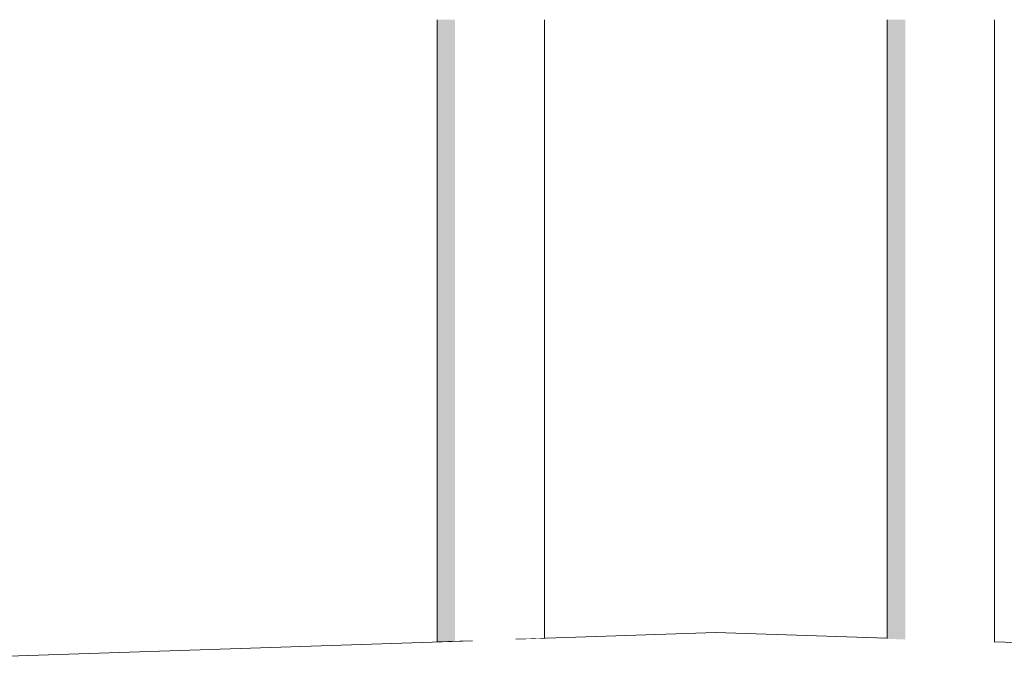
# Model space of a CAD drawing. Header units: millimetres. Extents: x 4132 to 65184, y -9092 to 15088.
# Tile 32 of 91: x 14783 to 14911, y 56 to 142. Entities that reach past the tile are written whole.
import ezdxf

# ---------------------------------------------------------------- set-up
doc = ezdxf.new("R2010")
doc.units = ezdxf.units.MM
doc.header["$MEASUREMENT"] = 0
doc.linetypes.add('Wipeout_Contour', pattern=[1000, 0, -1000])
for name, color, linetype in [('AR_hatch', 7, 'Continuous'), ('AR_tähis', 7, 'Continuous'), ('AS_valimoobel', 7, 'Continuous')]:
    doc.layers.add(name, color=color, linetype=linetype)
doc.dimstyles.new('GENERATED_STYLE__1', dxfattribs={"dimtxt": 0.18, "dimasz": 91.2, "dimexe": 0.18, "dimexo": 0.0625, "dimgap": 0.09, "dimtad": 0, "dimtih": 1, "dimtoh": 1, "dimdec": 4, "dimzin": 0, "dimdsep": 46, "dimcen": 0.09, "dimadec": 0, "dimazin": 0, "dimtfac": 1, "dimtdec": 4, "dimtmove": 0, "dimatfit": 3, "dimldrblk": 'ARROWHEAD_11', "dimfxl": 0, "dimtolj": 1, "dimtzin": 0, "dimarcsym": 0})

# ---------------------------------------------------------------- blocks, each defined once
blk = doc.blocks.new('Section Element_103_1')
at = {"color": 254, "linetype": 'Wipeout_Contour', "lineweight": 0, "ltscale": 59351.121036}
blk.add_wipeout([(14837.3, 142.14), (14837.3, 60.93), (14837.46, 60.94), (14837.46, 142.14)], dxfattribs=at).dxf.layer = 'AR_hatch'
at = {"color": 254, "linetype": 'Wipeout_Contour', "lineweight": 0, "ltscale": 59405.325865}
blk.add_wipeout([(14851.15, 142.14), (14850.7, 142.14), (14850.7, 61.38), (14851.15, 61.39)], dxfattribs=at).dxf.layer = 'AR_hatch'
at = {"color": 254, "linetype": 'Wipeout_Contour', "lineweight": 0, "ltscale": 59586.093417}
blk.add_wipeout([(14896.04, 142.14), (14896.04, 61.37), (14896.2, 61.35), (14896.2, 142.14)], dxfattribs=at).dxf.layer = 'AR_hatch'
at = {"color": 254, "linetype": 'Wipeout_Contour', "lineweight": 0, "ltscale": 59640.290894}
blk.add_wipeout([(14909.45, 142.14), (14909.45, 60.91), (14909.89, 60.91), (14909.89, 142.14)], dxfattribs=at).dxf.layer = 'AR_hatch'
at = {"color": 254, "linetype": 'Wipeout_Contour', "lineweight": 0, "ltscale": 59062.041078}
blk.add_wipeout([(14696.5, 38.08), (14764.84, 38.08), (14817.85, 56.05), (14782.81, 56.05)], dxfattribs=at).dxf.layer = 'AR_hatch'
at = {"layer": 'AS_valimoobel', "linetype": 'Continuous', "lineweight": 20}
for points in [[(14837.3, 142.14), (14837.3, 60.93), (14837.46, 60.94), (14837.46, 142.14)], [(14896.04, 142.14), (14896.04, 61.37), (14896.2, 61.35), (14896.2, 142.14)]]:
    blk.add_hatch(color=9, dxfattribs=at).paths.add_polyline_path(points)
at = {"color": 254, "linetype": 'Wipeout_Contour', "lineweight": 0, "ltscale": 59406.510909}
blk.add_wipeout([(14851.15, 142.14), (14851.15, 61.39), (14851.3, 61.4), (14851.3, 142.14)], dxfattribs=at).dxf.layer = 'AR_hatch'
at = {"color": 254, "linetype": 'Wipeout_Contour', "lineweight": 0, "ltscale": 59641.475842}
blk.add_wipeout([(14909.89, 142.14), (14909.89, 60.91), (14910.04, 60.91), (14910.04, 142.14)], dxfattribs=at).dxf.layer = 'AR_hatch'
at = {"color": 254, "linetype": 'Wipeout_Contour', "lineweight": 0, "ltscale": 59352.356792}
blk.add_wipeout([(14837.46, 142.14), (14837.46, 60.94), (14837.92, 60.95), (14837.92, 142.14)], dxfattribs=at).dxf.layer = 'AR_hatch'
at = {"color": 254, "linetype": 'Wipeout_Contour', "lineweight": 0, "ltscale": 59587.328891}
blk.add_wipeout([(14896.2, 142.14), (14896.2, 61.35), (14896.66, 61.32), (14896.66, 142.14)], dxfattribs=at).dxf.layer = 'AR_hatch'
at = {"layer": 'AS_valimoobel', "linetype": 'Continuous', "lineweight": 20}
for points in [[(14837.46, 142.14), (14837.46, 60.94), (14837.92, 60.95), (14837.92, 142.14)], [(14896.2, 142.14), (14896.2, 61.35), (14896.66, 61.32), (14896.66, 142.14)]]:
    blk.add_hatch(color=9, dxfattribs=at).paths.add_polyline_path(points)
at = {"color": 254, "linetype": 'Wipeout_Contour', "lineweight": 0, "ltscale": 59354.74837}
blk.add_wipeout([(14837.92, 142.14), (14837.92, 60.95), (14838.65, 60.98), (14838.65, 142.14)], dxfattribs=at).dxf.layer = 'AR_hatch'
at = {"color": 254, "linetype": 'Wipeout_Contour', "lineweight": 0, "ltscale": 59589.720048}
blk.add_wipeout([(14896.66, 142.14), (14896.66, 61.32), (14897.4, 61.28), (14897.4, 142.14)], dxfattribs=at).dxf.layer = 'AR_hatch'
at = {"layer": 'AS_valimoobel', "linetype": 'Continuous', "lineweight": 20}
for points in [[(14837.92, 142.14), (14837.92, 60.95), (14838.65, 60.98), (14838.65, 142.14)], [(14896.66, 142.14), (14896.66, 61.32), (14897.4, 61.28), (14897.4, 142.14)]]:
    blk.add_hatch(color=9, dxfattribs=at).paths.add_polyline_path(points)
at = {"color": 254, "linetype": 'Wipeout_Contour', "lineweight": 0, "ltscale": 59358.191262}
blk.add_wipeout([(14838.65, 142.14), (14838.65, 60.98), (14839.64, 61.01), (14839.64, 142.14)], dxfattribs=at).dxf.layer = 'AR_hatch'
at = {"color": 254, "linetype": 'Wipeout_Contour', "lineweight": 0, "ltscale": 89389.196246}
blk.add_wipeout([(14898.38, 142.14), (14897.4, 142.14), (14897.4, 61.28), (14897.55, 61.27), (14897.69, 61.27), (14898.38, 61.24)], dxfattribs=at).dxf.layer = 'AR_hatch'
at = {"layer": 'AS_valimoobel', "linetype": 'Continuous', "lineweight": 20}
for points in [[(14838.65, 142.14), (14838.65, 60.98), (14839.64, 61.01), (14839.64, 142.14)], [(14898.38, 142.14), (14897.4, 142.14), (14897.4, 61.28), (14897.55, 61.27), (14897.69, 61.27), (14898.38, 61.24)]]:
    blk.add_hatch(color=9, dxfattribs=at).paths.add_polyline_path(points)
at = {"color": 254, "linetype": 'Wipeout_Contour', "lineweight": 0, "ltscale": 74202.882004}
blk.add_wipeout([(14840.82, 142.14), (14839.64, 142.14), (14839.64, 61.01), (14840.19, 61.03), (14840.82, 61.05)], dxfattribs=at).dxf.layer = 'AR_hatch'
at = {"color": 254, "linetype": 'Wipeout_Contour', "lineweight": 0, "ltscale": 59597.505398}
blk.add_wipeout([(14899.57, 142.14), (14898.38, 142.14), (14898.38, 61.24), (14899.57, 61.19)], dxfattribs=at).dxf.layer = 'AR_hatch'
at = {"color": 254, "linetype": 'Wipeout_Contour', "lineweight": 0, "ltscale": 89355.133024}
blk.add_wipeout([(14873.67, 62.14), (14897.55, 61.27), (14896.66, 61.32), (14896.2, 61.35), (14896.04, 61.37), (14896.04, 61.38)], dxfattribs=at).dxf.layer = 'AR_hatch'
at = {"layer": 'AS_valimoobel', "linetype": 'Continuous', "lineweight": 20}
blk.add_hatch(color=9, dxfattribs=at).paths.add_polyline_path([(14890.56, 61.57), (14897.54, 61.28), (14896.66, 61.32), (14896.2, 61.35), (14896.04, 61.37), (14896.04, 61.38)])
at = {"color": 254, "linetype": 'Wipeout_Contour', "lineweight": 0, "ltscale": 59367.589682}
blk.add_wipeout([(14842.16, 142.14), (14840.82, 142.14), (14840.82, 61.05), (14842.16, 61.09)], dxfattribs=at).dxf.layer = 'AR_hatch'
at = {"color": 254, "linetype": 'Wipeout_Contour', "lineweight": 0, "ltscale": 59602.559364}
blk.add_wipeout([(14899.57, 142.14), (14899.57, 61.19), (14900.91, 61.14), (14900.91, 142.14)], dxfattribs=at).dxf.layer = 'AR_hatch'
at = {"color": 254, "linetype": 'Wipeout_Contour', "lineweight": 0, "ltscale": 59373.134457}
blk.add_wipeout([(14842.16, 142.14), (14842.16, 61.09), (14843.6, 61.14), (14843.6, 142.14)], dxfattribs=at).dxf.layer = 'AR_hatch'
at = {"color": 254, "linetype": 'Wipeout_Contour', "lineweight": 0, "ltscale": 59608.103381}
blk.add_wipeout([(14902.34, 142.14), (14900.91, 142.14), (14900.91, 61.14), (14902.34, 61.09)], dxfattribs=at).dxf.layer = 'AR_hatch'
at = {"color": 254, "linetype": 'Wipeout_Contour', "lineweight": 0, "ltscale": 44665.632973}
blk.add_wipeout([(14873.67, 62.14), (14896.04, 61.38), (14896.04, 61.4)], dxfattribs=at).dxf.layer = 'AR_hatch'
at = {"layer": 'AS_valimoobel', "linetype": 'Continuous', "lineweight": 20}
blk.add_hatch(color=9, dxfattribs=at).paths.add_polyline_path([(14886.99, 61.7), (14890.56, 61.57), (14896.04, 61.38), (14896.04, 61.4)])
at = {"color": 254, "linetype": 'Wipeout_Contour', "lineweight": 0, "ltscale": 59378.926983}
blk.add_wipeout([(14845.06, 142.14), (14843.6, 142.14), (14843.6, 61.14), (14845.06, 61.19)], dxfattribs=at).dxf.layer = 'AR_hatch'
at = {"color": 254, "linetype": 'Wipeout_Contour', "lineweight": 0, "ltscale": 59613.895149}
blk.add_wipeout([(14902.34, 142.14), (14902.34, 61.09), (14903.8, 61.05), (14903.8, 142.14)], dxfattribs=at).dxf.layer = 'AR_hatch'
at = {"color": 254, "linetype": 'Wipeout_Contour', "lineweight": 0, "ltscale": 59384.714095}
blk.add_wipeout([(14846.49, 142.14), (14845.06, 142.14), (14845.06, 61.19), (14846.49, 61.24)], dxfattribs=at).dxf.layer = 'AR_hatch'
at = {"color": 254, "linetype": 'Wipeout_Contour', "lineweight": 0, "ltscale": 59619.681507}
blk.add_wipeout([(14905.23, 142.14), (14903.8, 142.14), (14903.8, 61.05), (14905.23, 61.01)], dxfattribs=at).dxf.layer = 'AR_hatch'
at = {"color": 254, "linetype": 'Wipeout_Contour', "lineweight": 0, "ltscale": 59390.242879}
blk.add_wipeout([(14846.49, 142.14), (14846.49, 61.24), (14847.82, 61.28), (14847.82, 142.14)], dxfattribs=at).dxf.layer = 'AR_hatch'
at = {"color": 254, "linetype": 'Wipeout_Contour', "lineweight": 0, "ltscale": 59625.209571}
blk.add_wipeout([(14905.23, 142.14), (14905.23, 61.01), (14906.57, 60.97), (14906.57, 142.14)], dxfattribs=at).dxf.layer = 'AR_hatch'
at = {"color": 254, "linetype": 'Wipeout_Contour', "lineweight": 0, "ltscale": 74243.818274}
blk.add_wipeout([(14849, 142.14), (14847.82, 142.14), (14847.82, 61.28), (14848.46, 61.3), (14849, 61.32)], dxfattribs=at).dxf.layer = 'AR_hatch'
at = {"color": 254, "linetype": 'Wipeout_Contour', "lineweight": 0, "ltscale": 59630.237751}
blk.add_wipeout([(14906.57, 142.14), (14906.57, 60.97), (14907.75, 60.94), (14907.75, 142.14)], dxfattribs=at).dxf.layer = 'AR_hatch'
at = {"color": 254, "linetype": 'Wipeout_Contour', "lineweight": 0, "ltscale": 59399.580702}
blk.add_wipeout([(14849.98, 142.14), (14849, 142.14), (14849, 61.32), (14849.98, 61.35)], dxfattribs=at).dxf.layer = 'AR_hatch'
at = {"color": 254, "linetype": 'Wipeout_Contour', "lineweight": 0, "ltscale": 59634.546285}
blk.add_wipeout([(14907.75, 142.14), (14907.75, 60.94), (14908.72, 60.92), (14908.72, 142.14)], dxfattribs=at).dxf.layer = 'AR_hatch'
at = {"color": 254, "linetype": 'Wipeout_Contour', "lineweight": 0, "ltscale": 59402.981645}
blk.add_wipeout([(14850.7, 142.14), (14849.98, 142.14), (14849.98, 61.35), (14850.7, 61.38)], dxfattribs=at).dxf.layer = 'AR_hatch'
at = {"color": 254, "linetype": 'Wipeout_Contour', "lineweight": 0, "ltscale": 59637.946871}
blk.add_wipeout([(14909.45, 142.14), (14908.72, 142.14), (14908.72, 60.92), (14909.45, 60.91)], dxfattribs=at).dxf.layer = 'AR_hatch'
at = {"color": 254, "linetype": 'Wipeout_Contour', "lineweight": 0, "ltscale": 134448.892276}
blk.add_wipeout([(14905.23, 61.01), (14903.51, 61.06), (15041.3, 56.05), (15052.97, 56.05), (14909.89, 60.91), (14909.45, 60.91), (14908.72, 60.92), (14907.75, 60.94), (14906.57, 60.97)], dxfattribs=at).dxf.layer = 'AR_hatch'
at = {"color": 254, "linetype": 'Wipeout_Contour', "lineweight": 0, "ltscale": 59723.455534}
blk.add_wipeout([(14931.04, 56.05), (14893.62, 56.05), (14912.58, 38.08), (14985.53, 38.08)], dxfattribs=at).dxf.layer = 'AR_hatch'
at = {"color": 254, "linetype": 'Wipeout_Contour', "lineweight": 0, "ltscale": 59499.791317}
blk.add_wipeout([(14837.93, 38.08), (14912.58, 38.08), (14893.62, 56.05), (14855.34, 56.05)], dxfattribs=at).dxf.layer = 'AR_hatch'
at = {"color": 254, "linetype": 'Wipeout_Contour', "lineweight": 0, "ltscale": 74840.857617}
blk.add_wipeout([(14909.89, 60.91), (15052.97, 56.05), (15056.8, 56.05), (14910.04, 60.93), (14910.04, 60.91)], dxfattribs=at).dxf.layer = 'AR_hatch'
at = {"color": 254, "linetype": 'Wipeout_Contour', "lineweight": 0, "ltscale": 134342.289759}
blk.add_wipeout([(14897.69, 61.27), (14873.67, 62.14), (15022.31, 56.05), (15041.3, 56.05), (14903.37, 61.06), (14902.34, 61.09), (14900.91, 61.14), (14899.57, 61.19), (14898.38, 61.24)], dxfattribs=at).dxf.layer = 'AR_hatch'
at = {"color": 254, "linetype": 'Wipeout_Contour', "lineweight": 0, "ltscale": 44892.799478}
blk.add_wipeout([(14996.82, 56.05), (15022.31, 56.05), (14873.67, 62.14)], dxfattribs=at).dxf.layer = 'AR_hatch'
at = {"color": 254, "linetype": 'Wipeout_Contour', "lineweight": 0, "ltscale": 44836.514777}
blk.add_wipeout([(14965.94, 56.05), (14996.82, 56.05), (14873.67, 62.14)], dxfattribs=at).dxf.layer = 'AR_hatch'
at = {"color": 254, "linetype": 'Wipeout_Contour', "lineweight": 0, "ltscale": 44770.863705}
blk.add_wipeout([(14931.04, 56.05), (14965.94, 56.05), (14873.67, 62.14)], dxfattribs=at).dxf.layer = 'AR_hatch'
at = {"color": 254, "linetype": 'Wipeout_Contour', "lineweight": 0, "ltscale": 44698.819021}
blk.add_wipeout([(14931.04, 56.05), (14873.67, 62.14), (14893.62, 56.05)], dxfattribs=at).dxf.layer = 'AR_hatch'
at = {"layer": 'AS_valimoobel', "color": 7, "linetype": 'Continuous', "lineweight": 13}
for p, q in [((14896.04, 142.14), (14896.04, 61.37)), ((14910.04, 142.14), (14910.04, 60.91)), ((14910.04, 60.93), (15056.8, 56.05))]:
    blk.add_line(p, q, dxfattribs=at)
at = {"color": 254, "linetype": 'Wipeout_Contour', "lineweight": 0, "ltscale": 44622.990222}
blk.add_wipeout([(14855.34, 56.05), (14893.62, 56.05), (14873.67, 62.14)], dxfattribs=at).dxf.layer = 'AR_hatch'
at = {"color": 254, "linetype": 'Wipeout_Contour', "lineweight": 0, "ltscale": 44547.028786}
blk.add_wipeout([(14873.67, 62.14), (14817.85, 56.05), (14855.34, 56.05)], dxfattribs=at).dxf.layer = 'AR_hatch'
at = {"color": 254, "linetype": 'Wipeout_Contour', "lineweight": 0, "ltscale": 44474.78654}
blk.add_wipeout([(14782.81, 56.05), (14817.85, 56.05), (14873.67, 62.14)], dxfattribs=at).dxf.layer = 'AR_hatch'
at = {"color": 254, "linetype": 'Wipeout_Contour', "lineweight": 0, "ltscale": 44408.799681}
blk.add_wipeout([(14751.74, 56.05), (14782.81, 56.05), (14873.67, 62.14)], dxfattribs=at).dxf.layer = 'AR_hatch'
at = {"color": 254, "linetype": 'Wipeout_Contour', "lineweight": 0, "ltscale": 44352.062537}
blk.add_wipeout([(14725.99, 56.05), (14751.74, 56.05), (14873.67, 62.14)], dxfattribs=at).dxf.layer = 'AR_hatch'
at = {"color": 254, "linetype": 'Wipeout_Contour', "lineweight": 0, "ltscale": 44307.08694}
blk.add_wipeout([(14706.7, 56.05), (14725.99, 56.05), (14873.67, 62.14)], dxfattribs=at).dxf.layer = 'AR_hatch'
at = {"color": 254, "linetype": 'Wipeout_Contour', "lineweight": 0, "ltscale": 44275.852547}
blk.add_wipeout([(14694.71, 56.05), (14706.7, 56.05), (14873.67, 62.14)], dxfattribs=at).dxf.layer = 'AR_hatch'
at = {"color": 254, "linetype": 'Wipeout_Contour', "lineweight": 0, "ltscale": 103633.278037}
blk.add_wipeout([(14840.19, 61.03), (14690.54, 56.05), (14694.71, 56.05), (14873.67, 62.14), (14848.46, 61.3), (14843.56, 61.14), (14842.16, 61.09)], dxfattribs=at).dxf.layer = 'AR_hatch'
at = {"layer": 'AS_valimoobel', "color": 7, "linetype": 'Continuous', "lineweight": 13}
for p, q in [((14837.3, 142.14), (14837.3, 60.93)), ((14851.3, 142.14), (14851.3, 61.4)), ((14873.67, 62.14), (14847.57, 61.27)), ((14873.67, 62.14), (14896.04, 61.4)), ((14841.91, 61.09), (14690.54, 56.05))]:
    blk.add_line(p, q, dxfattribs=at)
blk = doc.blocks.new('ARROWHEAD_11')
at = {"color": 0, "linetype": 'Continuous', "lineweight": 0}
blk.add_line((0, 0), (-1, 0), dxfattribs=at)
at = {"color": 0, "linetype": 'Continuous', "lineweight": 0, "const_width": 0.25, "flags": 128}
blk.add_lwpolyline([(-0.125, 0, 1), (0.125, 0, 1)], format="xyb", close=True, dxfattribs=at)

msp = doc.modelspace()

# ---------------------------------------------------------------- block references
at = {"layer": 'AS_valimoobel', "lineweight": 0}
msp.add_blockref('Section Element_103_1', (0, 0), dxfattribs=at)

# ---------------------------------------------------------------- next in the draw order: leaders
at = {"layer": 'AR_tähis', "color": 174, "linetype": 'Continuous', "lineweight": 18, "annotation_type": 0, "has_hookline": 1, "hookline_direction": 1, "text_width": 5349.75}
msp.add_leader([(21015.07, 486.26), (21015.07, -3410.59), (20121.88, -3410.59)], dimstyle='GENERATED_STYLE__1', dxfattribs=at)

doc.saveas('drawing.dxf')
